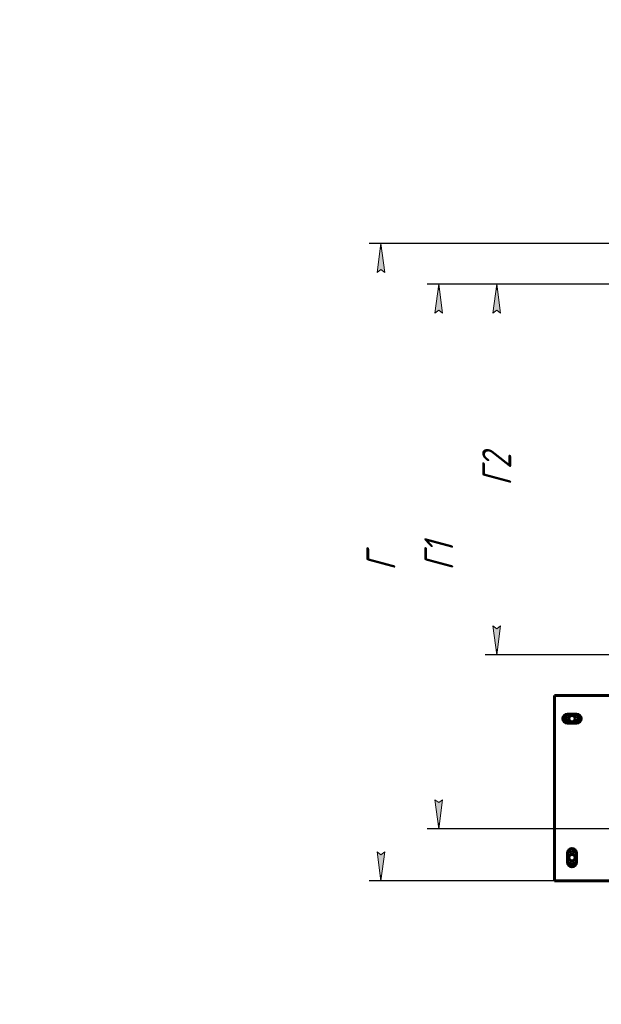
# Model space of a CAD drawing. Header units: millimetres. Extents: x 0 to 297, y 0 to 420.
# Tile 17 of 23: x 0 to 100, y 250 to 420. Entities that reach past the tile are written whole.
import ezdxf

# ---------------------------------------------------------------- set-up
doc = ezdxf.new("R2010")
doc.units = ezdxf.units.MM
doc.linetypes.add('K5LT_BASIC', pattern=[0])
doc.linetypes.add('K5LT_THIN', pattern=[0])
doc.layers.add('Системный слой', color=7, linetype='Continuous')
doc.styles.add('KDIMTEXTSTYLE', font='GOST_AU.SHX', dxfattribs={"width": 0.96, "oblique": 15, "height": 5})
doc.dimstyles.new('KDIMSTYLE (0.20)', dxfattribs={"dimtxt": 5, "dimasz": 1, "dimexe": 2, "dimexo": 0, "dimgap": 1, "dimtad": 1, "dimlfac": 5, "dimtxsty": 'KDIMTEXTSTYLE', "dimsah": 1, "dimcen": 0, "dimdle": 1, "dimadec": 0, "dimazin": 0, "dimtfac": 0.667, "dimtmove": 0, "dimatfit": 3, "dimfxl": 1, "dimtvp": 1, "dimtolj": 1, "dimtzin": 0, "dimarcsym": 0})

# ---------------------------------------------------------------- blocks, each defined once
blk = doc.blocks.new('U126')
at = {"layer": 'Системный слой', "color": 150, "linetype": 'K5LT_BASIC', "lineweight": 60, "true_color": 0x0080ff}
for start, end in [(90, 136.6582), (43.3418, 90), (223.3418, 316.6582)]:
    blk.add_arc((95.36, 275.32), 1.1, start, end, dxfattribs=at)
blk = doc.blocks.new('U127')
at = {"layer": 'Системный слой', "color": 150, "linetype": 'K5LT_BASIC', "lineweight": 60, "true_color": 0x0080ff}
for start, end in [(133.3418, 226.6582), (313.3418, 46.6582)]:
    blk.add_arc((95.36, 299.32), 1.1, start, end, dxfattribs=at)
blk = doc.blocks.new('U128')
at = {"layer": 'Системный слой', "color": 150, "linetype": 'K5LT_BASIC', "lineweight": 60, "true_color": 0x0080ff}
for p, q in [((92.36, 271.32), (110.96, 271.32)), ((124.36, 271.32), (196.36, 271.32)), ((209.76, 271.32), (228.36, 271.32))]:
    blk.add_line(p, q, dxfattribs=at)
blk = doc.blocks.new('U130')
at = {"layer": 'Системный слой', "color": 150, "linetype": 'K5LT_BASIC', "lineweight": 60, "true_color": 0x0080ff}
for p, q in [((92.36, 303.32), (110.36, 303.32)), ((124.36, 303.32), (196.36, 303.32)), ((210.36, 303.32), (228.36, 303.32))]:
    blk.add_line(p, q, dxfattribs=at)
blk = doc.blocks.new('KDIMARROW_01')
at = {"layer": 'Системный слой'}
blk.add_hatch(color=0, dxfattribs=at).paths.add_polyline_path([(-5, -0.66), (0, 0), (-5, 0.66), (-4.5, 0)])
at = {"layer": 'Системный слой', "color": 0, "linetype": 'K5LT_THIN', "lineweight": 18}
for p, q in [((-4.5, 0), (-5, 0.66)), ((-5, 0.66), (0, 0)), ((0, 0), (-5, -0.66)), ((-5, -0.66), (-4.5, 0)), ((0, 0), (-1, 0))]:
    blk.add_line(p, q, dxfattribs=at)

msp = doc.modelspace()

# ---------------------------------------------------------------- linework, layer by layer
at = {"layer": 'Системный слой', "color": 150, "linetype": 'K5LT_BASIC', "lineweight": 60, "true_color": 0x0080ff}
for p, q in [((92.3598, 302.7227), (92.3598, 303.3227)), ((92.3598, 271.9227), (92.3598, 302.7227)), ((94.5598, 300.1227), (96.1598, 300.1227)), ((96.1598, 298.5227), (94.5598, 298.5227)), ((94.5598, 274.5227), (94.5598, 276.1227)), ((96.1598, 276.1227), (96.1598, 274.5227)), ((92.3598, 271.3227), (92.3598, 271.9227))]:
    msp.add_line(p, q, dxfattribs=at)
for centre, radius in [((95.3598, 299.3227), 0.6), ((95.3598, 299.3227), 0.54), ((95.3598, 275.3227), 0.6), ((95.3598, 275.3227), 0.54)]:
    msp.add_circle(centre, radius, dxfattribs=at)
for centre, start, end in [((94.5598, 299.3227), 90, 270), ((96.1598, 299.3227), 270, 90), ((95.3598, 276.1227), 0, 180), ((95.3598, 274.5227), 180, 0)]:
    msp.add_arc(centre, 0.8, start, end, dxfattribs=at)

# ---------------------------------------------------------------- block references
at = {"layer": 'Системный слой'}
for name in ['U130', 'U127', 'U126', 'U128']:
    msp.add_blockref(name, (0, 0), dxfattribs=at)

# ---------------------------------------------------------------- dimensions: what is measured, and where the dimension line sits
at = {"layer": 'Системный слой', "color": 7}
for base, p1, p2, location, text in [((62.3598, 381.3641), (110.9598, 271.3227), (117.2513, 381.3641), (62.3598, 326.3434), '\\H5.0;\\W0.965;\\Q15;\\H5.0;\\W0.965;\\Q15;\\Q15;Г'), ((72.3598, 374.3219), (112.7606, 280.3219), (111.722, 374.3219), (72.3598, 327.3219), '\\H5.0;\\W0.965;\\Q15;\\H5.0;\\W0.965;\\Q15;\\Q15;Г1'), ((82.3598, 374.3219), (112.7606, 310.3219), (111.722, 374.3219), (82.3598, 342.3219), '\\H5.0;\\W0.965;\\Q15;\\H5.0;\\W0.965;\\Q15;\\Q15;Г2')]:
    msp.add_linear_dim(base=base, p1=p1, p2=p2, angle=90, location=location, text=text, dimstyle='KDIMSTYLE (0.20)', override={"dimexo": 0, "dimblk1": 'KDIMARROW_01', "dimblk2": 'KDIMARROW_01', "dimse1": 0, "dimse2": 0, "dimclrt": 7, "dimtolj": 1}, dxfattribs=at).render()

doc.saveas('drawing.dxf')
